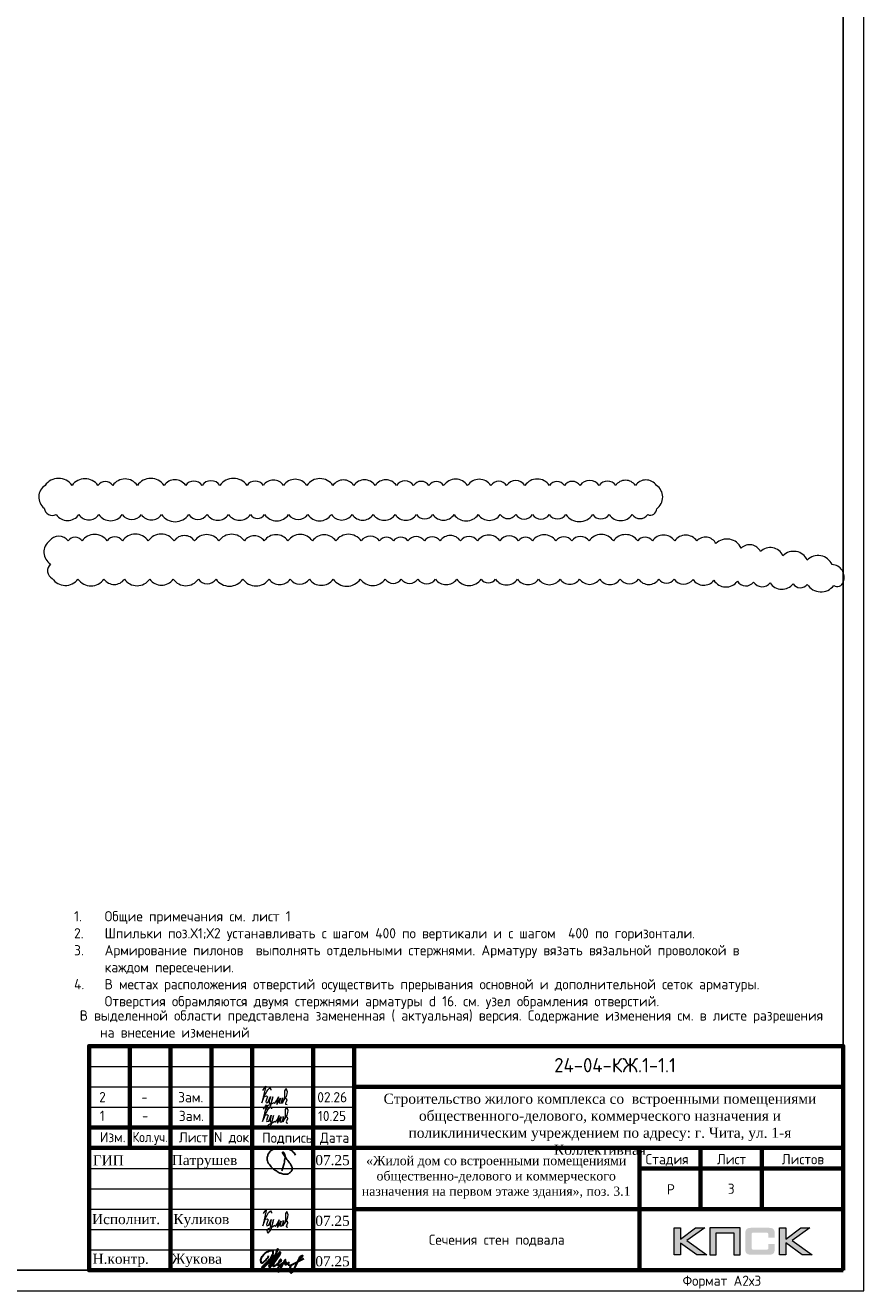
# Model space of a CAD drawing. Header units: millimetres. Extents: x 349531 to 1063351, y -131924 to 96186.
# Tile 129 of 230: x 624383 to 644947, y -77177 to -46141. Entities that reach past the tile are written whole.
import ezdxf
from ezdxf.enums import TextEntityAlignment as Align

# ---------------------------------------------------------------- set-up
doc = ezdxf.new("R2010")
doc.units = ezdxf.units.MM
for name, color, linetype in [('PDF7_Text', 7, 'Continuous'), ('PDF8_Text', 7, 'Continuous'), ('Рамка печать', 7, 'Continuous'), ('ТОЛСТЫЕ_ОСНОВНЫЕ', 6, 'Continuous')]:
    doc.layers.add(name, color=color, linetype=linetype)
for name, color, linetype, lineweight in [('Выноски', 20, 'Continuous', 20), ('Каркасы ригель', 3, 'Continuous', 0), ('размер', 1, 'Continuous', 25), ('РАЗМЕРЫ', 1, 'Continuous', 9), ('Рамка', 7, 'Continuous', 70), ('Текст', 7, 'Continuous', 25), ('ТОНКИЕ', 7, 'Continuous', 9)]:
    doc.layers.add(name, color=color, linetype=linetype, lineweight=lineweight)
doc.styles.add('GOST-2.304_Type-B', font='GOST_Common.ttf')
doc.styles.add('PDF Times New Roman', font='times.ttf')
doc.styles.add('style1', font='GOST_Common.ttf', dxfattribs={"height": 500})
doc.styles.add('ГОСТ', font='GOST_Common.ttf')

# ---------------------------------------------------------------- blocks, each defined once
blk = doc.blocks.new('11')
at = {"layer": 'Выноски'}
for p, q in [((47944, 66700), (47962, 66737)), ((47962, 66737), (47989, 66781)), ((47989, 66781), (48016, 66806)), ((48016, 66806), (48038, 66823)), ((48038, 66823), (48060, 66786)), ((48060, 66786), (48058, 66769)), ((47885, 66608), (47944, 66700))]:
    blk.add_line(p, q, dxfattribs=at)
blk.add_lwpolyline([(47863, 66761), (47937, 66865), (47843, 66458), (47885, 66564), (47905, 66616), (47954, 66628), (47979, 66606), (47957, 66539), (47937, 66487), (47947, 66458), (47991, 66470), (48051, 66611), (48041, 66569), (48023, 66505), (48023, 66448), (48065, 66448), (48090, 66529), (48110, 66608), (48043, 66369), (47972, 66275), (47954, 66344), (47991, 66389), (48078, 66431), (48142, 66470), (48154, 66441), (48204, 66512), (48246, 66606), (48209, 66455), (48204, 66418), (48295, 66574), (48265, 66463), (48265, 66455), (48312, 66453), (48342, 66529), (48347, 66584), (48337, 66465), (48349, 66453), (48401, 66569), (48443, 66616), (48461, 66678), (48466, 66727), (48436, 66811), (48399, 66754), (48399, 66618), (48389, 66549), (48374, 66507), (48416, 66564), (48441, 66576), (48451, 66524), (48433, 66482), (48419, 66453), (48424, 66428), (48458, 66421)], dxfattribs=at)
blk = doc.blocks.new('яяя')
at = {"lineweight": 30}
for points in [[(345424, 110432), (345425, 110410), (345424, 110397), (345417, 110379), (345406, 110350), (345390, 110319), (345357, 110275), (345310, 110221), (345265, 110176), (345198, 110110), (345161, 110077), (345133, 110066), (345116, 110066), (345102, 110075), (345090, 110091), (345082, 110115), (345074, 110146), (345066, 110182), (345064, 110206), (345067, 110234), (345077, 110278), (345095, 110320), (345114, 110361), (345134, 110395), (345159, 110428), (345195, 110469), (345228, 110506), (345284, 110560), (345331, 110595), (345379, 110625), (345435, 110648), (345486, 110670), (345532, 110686), (345573, 110696), (345605, 110698), (345621, 110695), (345635, 110687), (345648, 110671), (345656, 110649), (345659, 110625), (345659, 110583), (345656, 110553), (345647, 110523), (345635, 110489), (345387, 110033), (345349, 109985), (345311, 109948), (345247, 109889), (345209, 109858), (345192, 109844), (345180, 109837), (345157, 109833), (345150, 109835), (345140, 109842), (345135, 109856), (345138, 109881), (345148, 109892), (345183, 109930), (345267, 110024), (345343, 110105), (345455, 110213), (345617, 110343), (345775, 110456), (345811, 110526), (345838, 110607), (345890, 110740), (345902, 110771), (345698, 110295), (345672, 110226), (345626, 110132), (345572, 110032), (345518, 109953), (345481, 109918), (345497, 110001), (345567, 110147), (345655, 110301), (345760, 110442)], [(345481, 109918), (345476, 109896), (345475, 109874), (345485, 109861), (345506, 109866), (345539, 109891), (345632, 109983), (345968, 110450), (346022, 110527), (346029, 110560), (346027, 110579), (346026, 110590), (346010, 110605), (345993, 110609), (345975, 110601), (345962, 110584), (345954, 110562), (345857, 110421), (345783, 110292), (345741, 110183), (345701, 110079), (345665, 109985), (345660, 109952), (345666, 109929), (345669, 109915), (345682, 109910), (345702, 109914), (345735, 109941), (345846, 110007), (346065, 110160), (346075, 110193), (346070, 110217), (346066, 110236), (346052, 110241), (346030, 110241), (346007, 110228), (345978, 110203), (345960, 110164), (345892, 110010), (345895, 109986), (345904, 109966), (345925, 109964), (345969, 109968), (346045, 110000), (346218, 110114), (346261, 110154), (346280, 110184), (346282, 110210), (346278, 110225), (346263, 110229), (346241, 110222), (346220, 110198), (346162, 110049), (345989, 109904), (345932, 109849), (345906, 109805), (345891, 109739), (345890, 109690), (345899, 109652), (345924, 109647), (345956, 109655), (345980, 109674), (346058, 109838), (346158, 110046), (346261, 110098), (346314, 110120), (346292, 110079), (346269, 110036), (346261, 110008), (346267, 109998), (346293, 109998), (346363, 110039), (346445, 110095), (346421, 110068), (346414, 110040), (346407, 110011), (346416, 109990), (346466, 109972), (346509, 109977), (346574, 109984), (347172, 110293)], [(346586, 109971), (346543, 109917), (346509, 109873), (346489, 109825), (346475, 109767), (346472, 109710), (346478, 109675), (346485, 109641), (346501, 109621), (346517, 109602), (346542, 109589), (346568, 109592), (346605, 109620), (346680, 109731), (346736, 109842), (346865, 110115), (346962, 110290), (346969, 110318), (346979, 110360), (347013, 110403), (347056, 110434), (347091, 110450), (347109, 110450), (347121, 110434), (347115, 110405), (347072, 110355), (347012, 110307), (346924, 110222)]]:
    blk.add_lwpolyline(points, dxfattribs=at)
blk = doc.blocks.new('Патрушев')
at = {"color": 5, "lineweight": 25}
blk.add_lwpolyline([(58.5, -35.1), (59.7, -32), (60.2, -29.8), (60.5, -28.8), (60.8, -27.6), (61.1, -26.3), (61.4, -24.7), (61.6, -23), (61.8, -21.6), (61.8, -20.5), (61.7, -19.5), (61.5, -18.6), (61.3, -17.9), (61, -17.3), (60.6, -16.9), (60.5, -16.7), (60.4, -16.6), (60.3, -16.5), (60, -16.4), (59.7, -16.4), (59.6, -16.4), (59.4, -16.5), (59.3, -16.7), (59.3, -17), (59.4, -17.1), (61.8, -21), (63.1, -22.9), (63.7, -23.6), (64.5, -24.6), (65.5, -25.9), (66.4, -27.1), (66.9, -27.7), (67.4, -28.4), (67.7, -28.9), (68, -29.5), (68.4, -30.4), (68.7, -31), (68.8, -31.7), (68.9, -32.2), (68.9, -32.7), (68.9, -33.3), (68.8, -33.8), (68.6, -34.6), (68.3, -35.2), (67.9, -35.7), (67.6, -36.2), (66.9, -36.8), (66.4, -37.1), (65.9, -37.5), (65.3, -37.9), (64.8, -38.1), (64.1, -38.3), (63.6, -38.4), (62.5, -38.5), (61.6, -38.5), (60.9, -38.4), (60.1, -38.3), (59.3, -38), (58.4, -37.7), (57.7, -37.5), (56.6, -37.3), (55.9, -36.9), (54.9, -36.3), (53.8, -35.7), (53.1, -35.2), (52.2, -34.7), (51.3, -34.1), (50.1, -33.3), (49.1, -32.3), (48, -31.1), (47.1, -29.9), (46.1, -28.7), (45.2, -27.6), (44.7, -26.5), (44.3, -25.1), (44, -24.3), (44, -23.3), (43.9, -22.5), (44, -21.5), (44.2, -20.6), (44.5, -20), (44.7, -19.1), (45, -18.2), (45.5, -17.4), (45.8, -16.9), (46.4, -16.1), (47, -15.5), (47.8, -14.8), (48.6, -14.3), (49.4, -13.8), (50.5, -13.3), (51.6, -12.9), (52.7, -12.5), (54.2, -12.1), (55.4, -11.9), (56.9, -11.8), (58.3, -11.8), (59.6, -11.9), (61, -12.1), (62.7, -12.4), (64.5, -12.9), (66.2, -13.6), (67.6, -14.3), (68.9, -15.1), (70, -16.3), (71.1, -17.5), (71.7, -18.3), (72.3, -19.3)], dxfattribs=at)
blk = doc.blocks.new('штамп кж1.1')
at = {"layer": 'Рамка печать', "lineweight": 20}
h = blk.add_hatch(color=0, dxfattribs=at)
h.paths.add_polyline_path([(419458, -85094), (419234, -85094), (418867, -85370), (418867, -85094), (418712, -85094), (418712, -85757), (418867, -85757), (418867, -85466), (419264, -85757), (419512, -85757), (419019, -85406)])
h.paths.add_polyline_path([(419737, -85219), (420175, -85219), (420175, -85757), (420329, -85757), (420329, -85094), (420165, -85094), (419583, -85094), (419583, -85251), (419583, -85757), (419737, -85757)])
h.paths.add_polyline_path([(421451, -85091), (421295, -85091), (421295, -85754), (421451, -85754), (421451, -85462), (421847, -85754), (422095, -85754), (421602, -85403), (422041, -85091), (421818, -85091), (421451, -85367)])
blk.add_hatch(color=204, dxfattribs=at).paths.add_polyline_path([(421166, -85165), (421164, -85157), (421161, -85151), (421158, -85145), (421154, -85139), (421151, -85134), (421147, -85129), (421143, -85124), (421139, -85120), (421133, -85117), (421128, -85113), (421122, -85109), (421115, -85107), (421108, -85104), (421100, -85101), (421093, -85099), (421075, -85096), (421056, -85093), (421035, -85092), (421012, -85091), (420617, -85091), (420594, -85092), (420573, -85093), (420553, -85096), (420536, -85099), (420528, -85102), (420521, -85104), (420514, -85107), (420508, -85110), (420502, -85113), (420496, -85117), (420491, -85120), (420486, -85124), (420482, -85129), (420478, -85134), (420474, -85139), (420471, -85145), (420468, -85151), (420466, -85158), (420463, -85165), (420461, -85172), (420457, -85188), (420455, -85206), (420453, -85226), (420453, -85248), (420453, -85596), (420453, -85618), (420455, -85638), (420457, -85656), (420461, -85673), (420463, -85680), (420466, -85687), (420468, -85694), (420471, -85700), (420474, -85705), (420478, -85711), (420482, -85716), (420486, -85720), (420491, -85725), (420496, -85728), (420502, -85731), (420508, -85735), (420514, -85738), (420521, -85740), (420528, -85743), (420536, -85745), (420553, -85749), (420573, -85751), (420594, -85753), (420617, -85754), (421012, -85754), (421035, -85753), (421056, -85752), (421075, -85749), (421092, -85746), (421100, -85743), (421108, -85741), (421115, -85738), (421122, -85735), (421128, -85732), (421133, -85728), (421139, -85725), (421143, -85720), (421147, -85716), (421151, -85711), (421154, -85706), (421158, -85700), (421161, -85694), (421164, -85688), (421166, -85680), (421169, -85673), (421172, -85656), (421175, -85639), (421176, -85618), (421177, -85596), (421177, -85487), (421022, -85487), (421022, -85576), (421022, -85582), (421021, -85588), (421020, -85594), (421019, -85599), (421017, -85604), (421015, -85608), (421012, -85612), (421008, -85616), (421005, -85619), (421001, -85622), (420996, -85624), (420991, -85626), (420987, -85627), (420981, -85628), (420974, -85628), (420968, -85629), (420649, -85629), (420644, -85628), (420639, -85628), (420635, -85626), (420631, -85624), (420627, -85621), (420624, -85618), (420620, -85615), (420617, -85611), (420615, -85607), (420613, -85603), (420611, -85598), (420609, -85593), (420607, -85584), (420607, -85574), (420607, -85256), (420607, -85250), (420607, -85245), (420609, -85240), (420610, -85235), (420611, -85231), (420613, -85228), (420616, -85225), (420619, -85221), (420622, -85218), (420626, -85216), (420630, -85214), (420634, -85212), (420639, -85211), (420643, -85210), (420649, -85210), (420654, -85210), (420968, -85210), (420974, -85210), (420981, -85210), (420986, -85212), (420991, -85213), (420996, -85215), (421000, -85217), (421004, -85220), (421008, -85223), (421011, -85227), (421014, -85231), (421017, -85235), (421019, -85240), (421020, -85245), (421021, -85250), (421022, -85257), (421022, -85263), (421022, -85336), (421177, -85336), (421177, -85248), (421176, -85226), (421175, -85206), (421172, -85188), (421168, -85172)])
at = {"layer": 'Рамка', "color": 7}
for p, q in [((405358, -83134), (405358, -80634)), ((407358, -83134), (407358, -80634)), ((410858, -81634), (422858, -81634)), ((404358, -82634), (410858, -82634)), ((404358, -83134), (422858, -83134)), ((419358, -83134), (419358, -84634)), ((420858, -83134), (420858, -84634)), ((417858, -83634), (422858, -83634)), ((417858, -83634), (422858, -83634)), ((410858, -84634), (422858, -84634))]:
    blk.add_line(p, q, dxfattribs=at)
at = {"layer": 'Рамка'}
for p, q in [((406358, -86134), (406358, -80634)), ((408358, -86134), (408358, -80634)), ((408358, -80634), (408358, -86134)), ((409858, -80634), (409858, -86134)), ((409858, -86134), (409858, -80634)), ((410858, -80634), (410858, -86134)), ((417858, -83134), (417858, -86134))]:
    blk.add_line(p, q, dxfattribs=at)
at = {"layer": 'Рамка', "color": 7, "lineweight": 15}
for p, q in [((404358, -81134), (410858, -81134)), ((404358, -81634), (410858, -81634)), ((404358, -82134), (410858, -82134)), ((404358, -83634), (410858, -83634)), ((404358, -84134), (410858, -84134)), ((404358, -84634), (410858, -84634)), ((404358, -85134), (410858, -85134)), ((404358, -85634), (410858, -85634))]:
    blk.add_line(p, q, dxfattribs=at)
at = {"layer": 'Рамка'}
blk.add_lwpolyline([(422858, -86134), (404358, -86134), (404358, -80634), (422858, -80634)], close=True, dxfattribs=at)
at = {"layer": 'Рамка печать', "color": 0, "lineweight": 20}
for points in [[(418712, -85757), (418712, -85094), (418867, -85094), (418867, -85370), (419234, -85094), (419458, -85094), (419019, -85406), (419512, -85757), (419264, -85757), (418867, -85466), (418867, -85757), (418712, -85757)], [(419737, -85757), (419737, -85219), (420175, -85219), (420175, -85757), (420329, -85757), (420329, -85094), (420165, -85094), (419583, -85094), (419583, -85251), (419583, -85757), (419737, -85757)], [(421295, -85754), (421295, -85091), (421451, -85091), (421451, -85367), (421818, -85091), (422041, -85091), (421602, -85403), (422095, -85754), (421847, -85754), (421451, -85462), (421451, -85754), (421295, -85754)]]:
    blk.add_lwpolyline(points, close=True, dxfattribs=at)
at = {"color": 5, "xscale": 24.5, "yscale": 24.5, "zscale": 24.5}
blk.add_blockref('Патрушев', (407651, -82836), dxfattribs=at)
at = {"color": 2, "lineweight": 60, "xscale": 0.5, "yscale": 0.5, "zscale": 0.5}
blk.add_blockref('яяя', (236038, -140993), dxfattribs=at)
at = {"layer": 'Выноски', "color": 0}
blk.add_blockref('11', (360773, -151499), dxfattribs=at)
at = {"layer": 'PDF7_Text', "char_height": 248, "attachment_point": 7, "style": 'PDF Times New Roman'}
for s, insert in [('Патрушев', (406387, -83634)), ('07.25', (409908, -83561)), ('07.25', (409908, -85050)), ('Жукова', (406381, -86056)), ('07.25', (409908, -86042))]:
    blk.add_mtext(s, dxfattribs=dict(at, insert=insert))
at = {"layer": 'PDF7_Text', "insert": (406426, -85084), "char_height": 247.95, "attachment_point": 7, "style": 'PDF Times New Roman'}
blk.add_mtext_dynamic_manual_height_columns('{\\C256;Куликов}', width=2000, gutter_width=1250, heights=[0], dxfattribs=at)
at = {"layer": 'PDF8_Text', "char_height": 248, "attachment_point": 7, "style": 'PDF Times New Roman'}
for s, insert in [('ГИП', (404451, -83561)), ('Исполнит.', (404432, -85007)), ('Н.контр.', (404445, -86056))]:
    blk.add_mtext(s, dxfattribs=dict(at, insert=insert))
at = {"layer": 'Текст', "color": 7, "style": 'ГОСТ'}
blk.add_text('24-04-КЖ.1-1.1', height=350, dxfattribs=at).set_placement((417259, -81103), align=Align.MIDDLE_CENTER)
for s, p in [('Изм.', (404622, -82993)), ('Лист', (406561, -82996)), ('N док.', (407423, -82993)), ('Подпись', (408601, -83008)), ('Дата', (410023, -83008)), ('Стадия', (418009, -83534)), ('Лист', (419758, -83534)), ('Листов', (421350, -83534)), ('Р', (418530, -84272))]:
    blk.add_text(s, height=250, dxfattribs=at).set_placement(p)
at = {"layer": 'Текст', "color": 7, "style": 'ГОСТ', "width": 0.9}
blk.add_text('Кол.уч.', height=250, dxfattribs=at).set_placement((405423, -82992))
at = {"layer": 'Текст', "color": 7, "attachment_point": 1, "style": 'ГОСТ'}
for s, width, heights, insert, char_height in [('\\pxqc;{\\fTimes New Roman|b0|i0|c204|p18;\\C256;Строительство жилого комплекса со  встроенными помещениями общественного-делового, коммерческого назначения и поликлиническим учреждением по адресу: г. Чита, ул. 1-я Коллективная}', 11543.07, [0], (411117, -81801), 250), ('\\pxqc;{\\fTimes New Roman|b0|i0|c204|p18;\\C256;«Жилой дом со встроенными помещениями общественно-делового и коммерческого назначения на первом этаже здания», поз. 3.1\\P}', 7000, [1500], (410844, -83331), 225)]:
    blk.add_mtext_dynamic_manual_height_columns(s, width=width, gutter_width=12.5, heights=heights, dxfattribs=dict(at, insert=insert, char_height=char_height))
blk = doc.blocks.new('*T697')
at = {"layer": 'Каркасы ригель', "color": 0, "linetype": 'ByBlock', "lineweight": -2, "transparency": 16777216}
for p, q in [((0, 0), (1500, 0)), ((0, -1000), (1500, -1000))]:
    blk.add_line(p, q, dxfattribs=at)
at = {"layer": 'Каркасы ригель', "color": 0, "linetype": 'ByBlock', "lineweight": 50, "transparency": 16777216}
for p, q in [((0, 0), (0, -1000)), ((1500, 0), (1500, -1000))]:
    blk.add_line(p, q, dxfattribs=at)
at = {"layer": 'Каркасы ригель', "color": 0, "linetype": 'Continuous', "lineweight": 0, "transparency": 16777216, "insert": (750, -500), "char_height": 250, "width": 1000, "attachment_point": 5, "style": 'ГОСТ'}
blk.add_mtext('3', dxfattribs=at)
blk = doc.blocks.new('*U1397')
at = {"layer": 'ТОЛСТЫЕ_ОСНОВНЫЕ', "color": 6}
blk.add_lwpolyline([(20, 5), (1256, 5), (1256, 589), (20, 589)], close=True, dxfattribs=at)
at = {"layer": 'ТОНКИЕ'}
blk.add_lwpolyline([(0, 0), (1261, 0), (1261, 594), (0, 594)], close=True, dxfattribs=at)
at = {"layer": 'Текст', "style": 'style1'}
blk.add_text('Формат А2х3', height=2.5, dxfattribs=at).set_placement((1216.57, 1.2))

msp = doc.modelspace()

# ---------------------------------------------------------------- linework, layer by layer
at = {"layer": 'РАЗМЕРЫ', "color": 240, "true_color": 0xed1f24}
for points in [[(624867.3, -57425.9, 0.5205671), (624847.3, -57982.8, 0.5205671), (625139.6, -58142.8, 0.5205671), (625698.3, -58142.8, 0.5205671), (626187.4, -58142.8, 0.5205671), (626762.4, -58142.8, 0.5205671), (627229.8, -58142.8, 0.5205671), (627725, -58142.8, 0.5205671), (628391, -58142.8, 0.5205671), (628841.2, -58142.8, 0.5205671), (629370.5, -58142.8, 0.5205671), (629904.2, -58142.8, 0.5205671), (630253.6, -58142.8, 0.5205671), (630840.9, -58142.8, 0.5205671), (631310.7, -58142.8, 0.5205671), (631890.2, -58142.8, 0.5205671), (632399.6, -58142.8, 0.5205671), (632917.8, -58142.8, 0.5205671), (633454.7, -58142.8, 0.5205671), (633977.9, -58142.8, 0.5205671), (634380.7, -58142.8, 0.5205671), (634899.9, -58142.8, 0.5205671), (635492.2, -58142.8, 0.5205671), (636034.4, -58142.8, 0.5205671), (636410.9, -58142.8, 0.5205671), (636823.9, -58142.8, 0.5205671), (637236.2, -58142.8, 0.5205671), (637642.6, -58142.8, 0.5205671), (638301.2, -58142.8, 0.5205671), (638702.5, -58142.8, 0.5205671), (639269.6, -58142.8, 0.5205671), (639650.2, -58142.8, 0.5205671), (639871.4, -57998.8, 0.5205671), (639863.5, -57425.9, 0.5205671), (639347.7, -57425.9, 0.5205671), (638863.8, -57425.9, 0.5205671), (638459.5, -57425.9, 0.5205671), (637988.7, -57425.9, 0.5205671), (637606.8, -57425.9, 0.5205671), (637239, -57425.9, 0.5205671), (636638.1, -57425.9, 0.5205671), (636186.7, -57425.9, 0.5205671), (635803.6, -57425.9, 0.5205671), (635231.7, -57425.9, 0.5205671), (634644, -57425.9, 0.5205671), (634283.6, -57425.9, 0.5205671), (633904.1, -57425.9, 0.5205671), (633485.4, -57425.9, 0.5205671), (632963.8, -57425.9, 0.5205671), (632441.7, -57425.9, 0.5205671), (631929.2, -57425.9, 0.5205671), (631289.2, -57425.9, 0.5205671), (630716.6, -57425.9, 0.5205671), (630221.3, -57425.9, 0.5205671), (629820.9, -57425.9, 0.5205671), (629156.6, -57425.9, 0.5205671), (628717.4, -57425.9, 0.5205671), (628316.2, -57425.9, 0.5205671), (627788, -57425.9, 0.5205671), (627132.4, -57425.9, 0.5205671), (626528.2, -57425.9, 0.5205671), (626163.1, -57425.9, 0.5205671), (625530.3, -57425.9, 0.5205671)], [(624976.7, -58787.1, 0.5205671), (624998.4, -59355.3, 0.5205671), (625044.7, -59708.3, 0.5205671), (625675.1, -59724.9, 0.5205671), (626312.7, -59724.9, 0.5205671), (626815, -59724.9, 0.5205671), (627435.1, -59724.9, 0.5205671), (628010.1, -59724.9, 0.5205671), (628628.5, -59724.9, 0.5205671), (629060.3, -59724.9, 0.5205671), (629720.1, -59724.9, 0.5205671), (630362.2, -59724.9, 0.5205671), (630877.9, -59724.9, 0.5205671), (631350.8, -59724.9, 0.5205671), (631933.3, -59724.9, 0.5205671), (632599.5, -59724.9, 0.5205671), (633209.6, -59724.9, 0.5205671), (633605.8, -59724.9, 0.5205671), (634012.9, -59724.9, 0.5205671), (634445.2, -59724.9, 0.5205671), (634963.7, -59724.9, 0.5205671), (635565, -59724.9, 0.5205671), (635915.9, -59724.9, 0.5205671), (636457.5, -59724.9, 0.5205671), (636973.7, -59724.9, 0.5205671), (637498.5, -59724.9, 0.5205671), (637980, -59724.9, 0.5205671), (638471.8, -59724.9, 0.5205671), (638976.3, -59724.9, 0.5205671), (639424.4, -59724.9, 0.5205671), (639925, -59724.9, 0.5205671), (640297.8, -59724.9, 0.5205671), (640761.5, -59730.5, 0.5205671), (641271.9, -59753, 0.5205671), (641851.2, -59778.5, 0.5205671), (642248.1, -59795.9, 0.5205671), (642653.7, -59813.7, 0.5205671), (643215.8, -59838.4, 0.5205671), (643563.6, -59853.7, 0.5205671), (644212, -59882.2, 0.5205671), (644447.3, -59792.5, 0.5205671), (644172.9, -59367, 0.5205671), (643562.3, -59256.8, 0.5205671), (642967.9, -59149.6, 0.5205671), (642414.5, -59049.8, 0.5205671), (641942.9, -58964.7, 0.5205671), (641322.8, -58852.9, 0.5205671), (640853.9, -58787.1, 0.5205671), (640310.9, -58787.1, 0.5205671), (639763.4, -58787.1, 0.5205671), (639404.8, -58787.1, 0.5205671), (638807.8, -58787.1, 0.5205671), (638210.5, -58787.1, 0.5205671), (637788.5, -58787.1, 0.5205671), (637399.4, -58787.1, 0.5205671), (636822.3, -58787.1, 0.5205671), (636483.2, -58787.1, 0.5205671), (636021.8, -58787.1, 0.5205671), (635477.4, -58787.1, 0.5205671), (635058.1, -58787.1, 0.5205671), (634554.9, -58787.1, 0.5205671), (634171, -58787.1, 0.5205671), (633767.8, -58787.1, 0.5205671), (633415.1, -58787.1, 0.5205671), (633073.8, -58787.1, 0.5205671), (632621.3, -58787.1, 0.5205671), (631999.6, -58787.1, 0.5205671), (631425.8, -58787.1, 0.5205671), (630825, -58787.1, 0.5205671), (630243.8, -58787.1, 0.5205671), (629755.7, -58787.1, 0.5205671), (629129.7, -58787.1, 0.5205671), (628535, -58787.1, 0.5205671), (628034.3, -58787.1, 0.5205671), (627398.5, -58787.1, 0.5205671), (626764.4, -58787.1, 0.5205671), (626390.6, -58787.1, 0.5205671), (625774.5, -58787.1, 0.5205671), (625430.9, -58787.1, 0.5205671)]]:
    msp.add_lwpolyline(points, format="xyb", close=True, dxfattribs=at)

# ---------------------------------------------------------------- block references
at = {"xscale": 100, "yscale": 100, "zscale": 100}
msp.add_blockref('*U1397', (518847.3, -77177.1, 3100), dxfattribs=at)
msp.add_blockref('*T697', (640947.3, -74177.1, 3100))
at = {"layer": 'Выноски', "color": 0}
for p in [(582344.3, -139027.7, 3100), (582361.7, -139487.1, 3100)]:
    msp.add_blockref('11', p, dxfattribs=at)
at = {"layer": 'размер'}
msp.add_blockref('штамп кж1.1', (221589, 9457.1, 3100), dxfattribs=at)

# ---------------------------------------------------------------- texts
at = {"ltscale": 100, "insert": (625579.6, -67868.1), "char_height": 250, "width": 17398.124, "attachment_point": 1, "style": 'GOST-2.304_Type-B'}
msp.add_mtext('\\pxi-3,l3,t3,20;1.^IОбщие примечания см. лист 1\\P2.^IШпильки поз.Х1;Х2 устанавливать с шагом 400 по вертикали и с шагом  400 по горизонтали.\\P3.^IАрмирование пилонов  выполнять отдельными стержнями. Арматуру вязать вязальной проволокой в каждом пересечении.\\P{\\C7;4.^IВ местах расположения отверстий осуществить прерывания основной и дополнительной сеток арматуры. Отверстия обрамляются двумя стержнями арматуры d 16. см. узел обрамления отверстий.}', dxfattribs=at)
at = {"layer": 'Выноски', "color": 240, "true_color": 0xed1f24, "insert": (625718, -70302.5), "char_height": 250, "width": 18219.66, "attachment_point": 1, "style": 'ГОСТ'}
msp.add_mtext('\\pxi-2,l2,sm1;В выделенной области представлена замененная ( актуальная) версия. Содержание изменения см. в листе разрешения на внесение изменений', dxfattribs=at)
at = {"layer": 'Текст', "color": 7, "style": 'ГОСТ'}
for s, p in [('2', (626193.3, -72554.1, 3100)), ('Зам.', (628132.2, -72556.8, 3100)), ('02.26', (631544.5, -72556.8, 3100)), ('1', (626210.7, -73013.6, 3100)), ('1', (626210.7, -73013.6, 3100)), ('Зам.', (628149.6, -73016.3, 3100)), ('Зам.', (628149.6, -73016.3, 3100)), ('10.25', (631561.8, -73016.3, 3100))]:
    msp.add_text(s, height=250, dxfattribs=at).set_placement(p)
at = {"layer": 'Текст', "color": 7, "style": 'ГОСТ', "width": 0.9}
for p in [(627232.1, -72552.7, 3100), (627249.4, -73012.1, 3100), (627249.4, -73012.1, 3100)]:
    msp.add_text('-', height=250, dxfattribs=at).set_placement(p)
at = {"layer": 'Текст', "color": 7, "insert": (632447.3, -75177.1, 3100), "char_height": 250, "attachment_point": 1, "style": 'ГОСТ'}
msp.add_mtext_dynamic_manual_height_columns('\\pxsm1.5,qc;\\PСечения стен подвала', width=7000, gutter_width=12.5, heights=[1500], dxfattribs=at)

doc.saveas('drawing.dxf')
